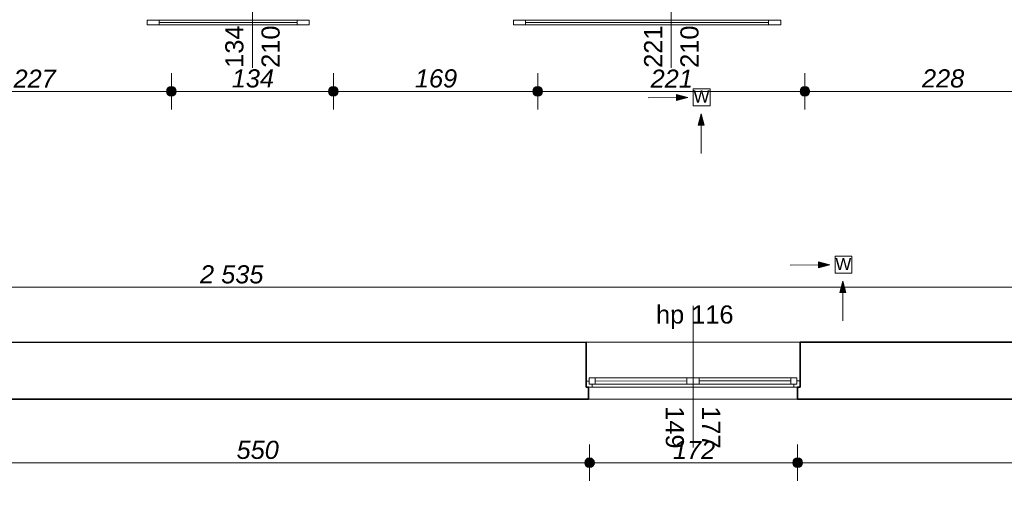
# Model space of a CAD drawing. Header units: millimetres. Extents: x -13944 to 84772, y -78836 to -35317.
# Tile 17 of 85: x 13473 to 21618, y -67620 to -63615. Entities that reach past the tile are written whole.
import ezdxf

# ---------------------------------------------------------------- set-up
doc = ezdxf.new("R2010")
doc.units = ezdxf.units.MM
doc.header["$MEASUREMENT"] = 0
for name, color, linetype, lineweight in [('Drzwi ArchiCAD_Nr_pióra__1', 7, 'Continuous', 0), ('Instalacje - Went_Klim_Nr_pióra__42', 150, 'Continuous', 13), ('Konstrukcja - Stropy_Nr_pióra__1', 7, 'Continuous', 0), ('Konstrukcja - Ściany zew_Nr_pióra__6', 7, 'Continuous', 35), ('Okna ArchiCADa_Nr_pióra__1', 7, 'Continuous', 0), ('Wymiarowanie - Ogólne_Nr_pióra__82', 114, 'Continuous', 13), ('Znaczniki drzwi ArchiCADa_Nr_pióra__1', 7, 'Continuous', 0), ('Znaczniki drzwi ArchiCADa_Nr_pióra__7', 7, 'Continuous', 70), ('Znaczniki okien ArchiCADa_Nr_pióra__1', 7, 'Continuous', 0), ('Znaczniki okien ArchiCADa_Nr_pióra__7', 7, 'Continuous', 70)]:
    doc.layers.add(name, color=color, linetype=linetype, lineweight=lineweight)
doc.layers.add('Wymiarowanie - Ogólne', color=7, linetype='Continuous')
doc.styles.add('GENERATED_STYLE_1', font='txt')
doc.styles.add('GENERATED_STYLE_3', font='txt')
doc.dimstyles.new('GENERATED_STYLE__2', dxfattribs={"dimtxt": 150, "dimasz": 152, "dimexe": 0.18, "dimexo": 0, "dimgap": 0.09, "dimtad": 1, "dimtih": 1, "dimtoh": 1, "dimlfac": 0.1, "dimzin": 0, "dimdsep": 46, "dimtxsty": 'GENERATED_STYLE_3', "dimblk": 'ARROWHEAD_11', "dimblk1": 'ARROWHEAD_11', "dimblk2": 'ARROWHEAD_11', "dimcen": 0.09, "dimclrd": 114, "dimclre": 114, "dimclrt": 114, "dimazin": 0, "dimtfac": 1, "dimtdec": 4, "dimtmove": 0, "dimatfit": 3, "dimfxl": 1, "dimtolj": 1, "dimtzin": 0, "dimarcsym": 0})

# ---------------------------------------------------------------- blocks, each defined once
blk = doc.blocks.new('*D104')
at = {"layer": 'Wymiarowanie - Ogólne_Nr_pióra__82', "linetype": 'Continuous'}
for points in [[(12728.1, -67277.5), (12725, -67262.1), (12716.4, -67249.2), (12703.4, -67240.5), (12688.1, -67237.5), (12672.8, -67240.5), (12659.8, -67249.2), (12651.1, -67262.1), (12648.1, -67277.5), (12651.1, -67292.8), (12659.8, -67305.7), (12672.8, -67314.4), (12688.1, -67317.5), (12703.4, -67314.4), (12716.4, -67305.7), (12725, -67292.8)], [(18227, -67276.8), (18224, -67261.5), (18215.3, -67248.5), (18202.3, -67239.9), (18187, -67236.8), (18171.7, -67239.9), (18158.7, -67248.5), (18150.1, -67261.5), (18147, -67276.8), (18150.1, -67292.1), (18158.7, -67305.1), (18171.7, -67313.8), (18187, -67316.8), (18202.3, -67313.8), (18215.3, -67305.1), (18224, -67292.1)]]:
    blk.add_hatch(color=256, dxfattribs=at).paths.add_polyline_path(points)
for p, q in [((12688.1, -67237.5), (12688.1, -67127.5)), ((12728.1, -67277.4), (18147, -67276.8)), ((12688.1, -67427.5), (12688.1, -67317.5))]:
    blk.add_line(p, q, dxfattribs=at)
at = {"layer": 'Wymiarowanie - Ogólne_Nr_pióra__82', "insert": (15266.8, -67247.2), "char_height": 150, "attachment_point": 7, "rotation": 0.00665, "style": 'GENERATED_STYLE_3'}
blk.add_mtext('\\A1;{\\fArial|b0|i1|c238|p38;550}', dxfattribs=at)
blk = doc.blocks.new('ARROWHEAD_11')
at = {"color": 0, "linetype": 'Continuous', "lineweight": 0}
blk.add_line((0, 0), (-1, 0), dxfattribs=at)
at = {"color": 0, "linetype": 'Continuous', "lineweight": 0, "const_width": 0.25, "flags": 128}
blk.add_lwpolyline([(-0.125, 0, 1), (0.125, 0, 1)], format="xyb", close=True, dxfattribs=at)
blk = doc.blocks.new('*D105')
at = {"layer": 'Wymiarowanie - Ogólne_Nr_pióra__82', "linetype": 'Continuous'}
for points in [[(18227, -67276.8), (18224, -67261.5), (18215.3, -67248.5), (18202.3, -67239.9), (18187, -67236.8), (18171.7, -67239.9), (18158.7, -67248.5), (18150.1, -67261.5), (18147, -67276.8), (18150.1, -67292.1), (18158.7, -67305.1), (18171.7, -67313.8), (18187, -67316.8), (18202.3, -67313.8), (18215.3, -67305.1), (18224, -67292.1)], [(19948.1, -67276.6), (19945, -67261.3), (19936.4, -67248.3), (19923.4, -67239.7), (19908.1, -67236.6), (19892.8, -67239.7), (19879.8, -67248.3), (19871.1, -67261.3), (19868.1, -67276.6), (19871.1, -67291.9), (19879.8, -67304.9), (19892.8, -67313.6), (19908.1, -67316.6), (19923.4, -67313.6), (19936.4, -67304.9), (19945, -67291.9)]]:
    blk.add_hatch(color=256, dxfattribs=at).paths.add_polyline_path(points)
for p, q in [((18187, -67236.8), (18187, -67126.8)), ((18227, -67276.8), (19868.1, -67276.6)), ((18187, -67426.8), (18187, -67316.8))]:
    blk.add_line(p, q, dxfattribs=at)
blk.add_circle((18187, -67276.8), 40, dxfattribs=at)
at = {"layer": 'Wymiarowanie - Ogólne_Nr_pióra__82', "insert": (18876.8, -67246.7), "char_height": 150, "attachment_point": 7, "rotation": 0.00665, "style": 'GENERATED_STYLE_3'}
blk.add_mtext('\\A1;{\\fArial|b0|i1|c238|p38;172}', dxfattribs=at)
blk = doc.blocks.new('*D106')
at = {"layer": 'Wymiarowanie - Ogólne_Nr_pióra__82', "linetype": 'Continuous'}
for points in [[(19948.1, -67276.6), (19945, -67261.3), (19936.4, -67248.3), (19923.4, -67239.7), (19908.1, -67236.6), (19892.8, -67239.7), (19879.8, -67248.3), (19871.1, -67261.3), (19868.1, -67276.6), (19871.1, -67291.9), (19879.8, -67304.9), (19892.8, -67313.6), (19908.1, -67316.6), (19923.4, -67313.6), (19936.4, -67304.9), (19945, -67291.9)], [(28458.1, -67275.6), (28455, -67260.3), (28446.4, -67247.3), (28433.4, -67238.7), (28418.1, -67235.6), (28402.8, -67238.7), (28389.8, -67247.3), (28381.1, -67260.3), (28378.1, -67275.6), (28381.1, -67290.9), (28389.8, -67303.9), (28402.8, -67312.6), (28418.1, -67315.6), (28433.4, -67312.6), (28446.4, -67303.9), (28455, -67290.9)]]:
    blk.add_hatch(color=256, dxfattribs=at).paths.add_polyline_path(points)
for p, q in [((19908.1, -67236.6), (19908.1, -67126.6)), ((28418.1, -67235.6), (28418.1, -67125.6)), ((19948.1, -67276.6), (28378.1, -67275.6)), ((28458.1, -67275.6), (28498.1, -67275.6)), ((19908.1, -67426.6), (19908.1, -67316.6)), ((28418.1, -67425.6), (28418.1, -67315.6))]:
    blk.add_line(p, q, dxfattribs=at)
for centre in [(19908.1, -67276.6), (28418.1, -67275.6)]:
    blk.add_circle(centre, 40, dxfattribs=at)
at = {"layer": 'Wymiarowanie - Ogólne_Nr_pióra__82', "insert": (23992.3, -67246.1), "char_height": 150, "attachment_point": 7, "rotation": 0.00665, "style": 'GENERATED_STYLE_3'}
blk.add_mtext('\\A1;{\\fArial|b0|i1|c238|p38;851}', dxfattribs=at)
blk = doc.blocks.new('*D203')
at = {"layer": 'Wymiarowanie - Ogólne_Nr_pióra__82', "linetype": 'Continuous'}
for points in [[(12498, -64207.6), (12495, -64192.3), (12486.3, -64179.3), (12473.3, -64170.6), (12458, -64167.6), (12442.7, -64170.6), (12429.7, -64179.3), (12421.1, -64192.3), (12418, -64207.6), (12421.1, -64222.9), (12429.7, -64235.9), (12442.7, -64244.5), (12458, -64247.6), (12473.3, -64244.5), (12486.3, -64235.9), (12495, -64222.9)], [(14768, -64207.6), (14765, -64192.3), (14756.3, -64179.3), (14743.3, -64170.6), (14728, -64167.6), (14712.7, -64170.6), (14699.7, -64179.3), (14691.1, -64192.3), (14688, -64207.6), (14691.1, -64222.9), (14699.7, -64235.9), (14712.7, -64244.5), (14728, -64247.6), (14743.3, -64244.5), (14756.3, -64235.9), (14765, -64222.9)]]:
    blk.add_hatch(color=256, dxfattribs=at).paths.add_polyline_path(points)
for p, q in [((12458, -64167.6), (12458, -64057.6)), ((14728, -64167.6), (14728, -64057.6)), ((12458, -64357.6), (12458, -64247.6)), ((12498, -64207.6), (14688, -64207.6)), ((14728, -64357.6), (14728, -64247.6))]:
    blk.add_line(p, q, dxfattribs=at)
for centre in [(12458, -64207.6), (14728, -64207.6)]:
    blk.add_circle(centre, 40, dxfattribs=at)
at = {"layer": 'Wymiarowanie - Ogólne_Nr_pióra__82', "insert": (13422.3, -64177.6), "char_height": 150, "attachment_point": 7, "style": 'GENERATED_STYLE_3'}
blk.add_mtext('\\A1;{\\fArial|b0|i1|c238|p38;227}', dxfattribs=at)
blk = doc.blocks.new('*D204')
at = {"layer": 'Wymiarowanie - Ogólne_Nr_pióra__82', "linetype": 'Continuous'}
for points in [[(14768, -64207.6), (14765, -64192.3), (14756.3, -64179.3), (14743.3, -64170.6), (14728, -64167.6), (14712.7, -64170.6), (14699.7, -64179.3), (14691.1, -64192.3), (14688, -64207.6), (14691.1, -64222.9), (14699.7, -64235.9), (14712.7, -64244.5), (14728, -64247.6), (14743.3, -64244.5), (14756.3, -64235.9), (14765, -64222.9)], [(16108, -64207.6), (16105, -64192.3), (16096.3, -64179.3), (16083.3, -64170.6), (16068, -64167.6), (16052.7, -64170.6), (16039.7, -64179.3), (16031.1, -64192.3), (16028, -64207.6), (16031.1, -64222.9), (16039.7, -64235.9), (16052.7, -64244.5), (16068, -64247.6), (16083.3, -64244.5), (16096.3, -64235.9), (16105, -64222.9)]]:
    blk.add_hatch(color=256, dxfattribs=at).paths.add_polyline_path(points)
for p, q in [((14728, -64167.6), (14728, -64057.6)), ((16068, -64167.6), (16068, -64057.6)), ((14728, -64357.6), (14728, -64247.6)), ((14768, -64207.6), (16028, -64207.6)), ((16068, -64357.6), (16068, -64247.6))]:
    blk.add_line(p, q, dxfattribs=at)
for centre in [(14728, -64207.6), (16068, -64207.6)]:
    blk.add_circle(centre, 40, dxfattribs=at)
at = {"layer": 'Wymiarowanie - Ogólne_Nr_pióra__82', "insert": (15227.3, -64177.6), "char_height": 150, "attachment_point": 7, "style": 'GENERATED_STYLE_3'}
blk.add_mtext('\\A1;{\\fArial|b0|i1|c238|p38;134}', dxfattribs=at)
blk = doc.blocks.new('*D205')
at = {"layer": 'Wymiarowanie - Ogólne_Nr_pióra__82', "linetype": 'Continuous'}
for points in [[(16108, -64207.6), (16105, -64192.3), (16096.3, -64179.3), (16083.3, -64170.6), (16068, -64167.6), (16052.7, -64170.6), (16039.7, -64179.3), (16031.1, -64192.3), (16028, -64207.6), (16031.1, -64222.9), (16039.7, -64235.9), (16052.7, -64244.5), (16068, -64247.6), (16083.3, -64244.5), (16096.3, -64235.9), (16105, -64222.9)], [(17798, -64207.6), (17795, -64192.3), (17786.3, -64179.3), (17773.3, -64170.6), (17758, -64167.6), (17742.7, -64170.6), (17729.7, -64179.3), (17721.1, -64192.3), (17718, -64207.6), (17721.1, -64222.9), (17729.7, -64235.9), (17742.7, -64244.5), (17758, -64247.6), (17773.3, -64244.5), (17786.3, -64235.9), (17795, -64222.9)]]:
    blk.add_hatch(color=256, dxfattribs=at).paths.add_polyline_path(points)
for p, q in [((16068, -64167.6), (16068, -64057.6)), ((17758, -64167.6), (17758, -64057.6)), ((16068, -64357.6), (16068, -64247.6)), ((16108, -64207.6), (17718, -64207.6)), ((17758, -64357.6), (17758, -64247.6))]:
    blk.add_line(p, q, dxfattribs=at)
for centre in [(16068, -64207.6), (17758, -64207.6)]:
    blk.add_circle(centre, 40, dxfattribs=at)
at = {"layer": 'Wymiarowanie - Ogólne_Nr_pióra__82', "insert": (16742.3, -64177.6), "char_height": 150, "attachment_point": 7, "style": 'GENERATED_STYLE_3'}
blk.add_mtext('\\A1;{\\fArial|b0|i1|c238|p38;169}', dxfattribs=at)
blk = doc.blocks.new('*D206')
at = {"layer": 'Wymiarowanie - Ogólne_Nr_pióra__82', "linetype": 'Continuous'}
for points in [[(17798, -64207.6), (17795, -64192.3), (17786.3, -64179.3), (17773.3, -64170.6), (17758, -64167.6), (17742.7, -64170.6), (17729.7, -64179.3), (17721.1, -64192.3), (17718, -64207.6), (17721.1, -64222.9), (17729.7, -64235.9), (17742.7, -64244.5), (17758, -64247.6), (17773.3, -64244.5), (17786.3, -64235.9), (17795, -64222.9)], [(20008, -64207.6), (20005, -64192.3), (19996.3, -64179.3), (19983.3, -64170.6), (19968, -64167.6), (19952.7, -64170.6), (19939.7, -64179.3), (19931.1, -64192.3), (19928, -64207.6), (19931.1, -64222.9), (19939.7, -64235.9), (19952.7, -64244.5), (19968, -64247.6), (19983.3, -64244.5), (19996.3, -64235.9), (20005, -64222.9)]]:
    blk.add_hatch(color=256, dxfattribs=at).paths.add_polyline_path(points)
for p, q in [((17758, -64167.6), (17758, -64057.6)), ((19968, -64167.6), (19968, -64057.6)), ((17758, -64357.6), (17758, -64247.6)), ((17798, -64207.6), (19928, -64207.6)), ((19968, -64357.6), (19968, -64247.6))]:
    blk.add_line(p, q, dxfattribs=at)
for centre in [(17758, -64207.6), (19968, -64207.6)]:
    blk.add_circle(centre, 40, dxfattribs=at)
at = {"layer": 'Wymiarowanie - Ogólne_Nr_pióra__82', "insert": (18692.3, -64177.6), "char_height": 150, "attachment_point": 7, "style": 'GENERATED_STYLE_3'}
blk.add_mtext('\\A1;{\\fArial|b0|i1|c238|p38;221}', dxfattribs=at)
blk = doc.blocks.new('*D207')
at = {"layer": 'Wymiarowanie - Ogólne_Nr_pióra__82', "linetype": 'Continuous'}
for points in [[(20008, -64207.6), (20005, -64192.3), (19996.3, -64179.3), (19983.3, -64170.6), (19968, -64167.6), (19952.7, -64170.6), (19939.7, -64179.3), (19931.1, -64192.3), (19928, -64207.6), (19931.1, -64222.9), (19939.7, -64235.9), (19952.7, -64244.5), (19968, -64247.6), (19983.3, -64244.5), (19996.3, -64235.9), (20005, -64222.9)], [(22288, -64207.6), (22285, -64192.3), (22276.3, -64179.3), (22263.3, -64170.6), (22248, -64167.6), (22232.7, -64170.6), (22219.7, -64179.3), (22211.1, -64192.3), (22208, -64207.6), (22211.1, -64222.9), (22219.7, -64235.9), (22232.7, -64244.5), (22248, -64247.6), (22263.3, -64244.5), (22276.3, -64235.9), (22285, -64222.9)]]:
    blk.add_hatch(color=256, dxfattribs=at).paths.add_polyline_path(points)
for p, q in [((19968, -64167.6), (19968, -64057.6)), ((22248, -64167.6), (22248, -64057.6)), ((19968, -64357.6), (19968, -64247.6)), ((20008, -64207.6), (22208, -64207.6)), ((22248, -64357.6), (22248, -64247.6))]:
    blk.add_line(p, q, dxfattribs=at)
for centre in [(19968, -64207.6), (22248, -64207.6)]:
    blk.add_circle(centre, 40, dxfattribs=at)
at = {"layer": 'Wymiarowanie - Ogólne_Nr_pióra__82', "insert": (20937.3, -64177.6), "char_height": 150, "attachment_point": 7, "style": 'GENERATED_STYLE_3'}
blk.add_mtext('\\A1;{\\fArial|b0|i1|c238|p38;228}', dxfattribs=at)
blk = doc.blocks.new('*D210')
at = {"layer": 'Wymiarowanie - Ogólne_Nr_pióra__82', "linetype": 'Continuous'}
for points in [[(2584.5, -65828.3), (2581.5, -65813), (2572.8, -65800), (2559.9, -65791.3), (2544.5, -65788.3), (2529.2, -65791.3), (2516.3, -65800), (2507.6, -65813), (2504.5, -65828.3), (2507.6, -65843.6), (2516.3, -65856.6), (2529.2, -65865.2), (2544.5, -65868.3), (2559.9, -65865.2), (2572.8, -65856.6), (2581.5, -65843.6)], [(27938, -65825.3), (27934.9, -65810), (27926.2, -65797), (27913.3, -65788.4), (27898, -65785.3), (27882.7, -65788.4), (27869.7, -65797), (27861, -65810), (27858, -65825.3), (27861, -65840.6), (27869.7, -65853.6), (27882.7, -65862.3), (27898, -65865.3), (27913.3, -65862.3), (27926.2, -65853.6), (27934.9, -65840.6)]]:
    blk.add_hatch(color=256, dxfattribs=at).paths.add_polyline_path(points)
for p, q in [((2544.5, -65788.3), (2544.5, -65678.3)), ((27898, -65785.3), (27897.9, -65675.3)), ((2464.5, -65828.3), (2504.5, -65828.3)), ((2544.6, -65978.3), (2544.5, -65868.3)), ((2584.5, -65828.3), (27858, -65825.3)), ((27898, -65975.3), (27898, -65865.3)), ((27938, -65825.3), (27978, -65825.3))]:
    blk.add_line(p, q, dxfattribs=at)
for centre in [(2544.5, -65828.3), (27898, -65825.3)]:
    blk.add_circle(centre, 40, dxfattribs=at)
at = {"layer": 'Wymiarowanie - Ogólne_Nr_pióra__82', "insert": (14964.8, -65796.8), "char_height": 150, "attachment_point": 7, "rotation": 0.00665, "style": 'GENERATED_STYLE_3'}
blk.add_mtext('\\A1;{\\fArial|b0|i1|c238|p38;2 535}', dxfattribs=at)

msp = doc.modelspace()

# ---------------------------------------------------------------- hatches: boundary and pattern name
at = {"layer": 'Instalacje - Went_Klim_Nr_pióra__42', "linetype": 'Continuous'}
for points in [[(18999.675, -64257.274), (18906.131, -64233.198), (18906.626, -64283.196)], [(19109.387, -64393.074), (19084.387, -64486.376), (19134.387, -64486.376)], [(20173.395, -65640.686), (20079.851, -65616.611), (20080.345, -65666.609)], [(20283.106, -65776.487), (20258.106, -65869.789), (20308.106, -65869.789)]]:
    msp.add_hatch(color=256, dxfattribs=at).paths.add_polyline_path(points)

# ---------------------------------------------------------------- linework, layer by layer
at = {"layer": 'Drzwi ArchiCAD_Nr_pióra__1', "linetype": 'Continuous'}
for p, q in [((14528.016, -63617.955), (14628.016, -63617.955)), ((14528.016, -63657.955), (14528.016, -63617.955)), ((14628.016, -63657.955), (14528.016, -63657.955)), ((14628.016, -63617.955), (15768.016, -63617.955)), ((14628.016, -63637.955), (14628.016, -63617.955)), ((14628.016, -63617.955), (14628.016, -63657.955)), ((14628.016, -63637.955), (15768.016, -63637.955)), ((14628.016, -63657.955), (14628.016, -63637.955)), ((15768.016, -63637.955), (14628.016, -63637.955)), ((15768.016, -63637.955), (14628.016, -63637.955)), ((15768.016, -63657.955), (14628.016, -63657.955)), ((15768.016, -63617.955), (15768.016, -63637.955)), ((15768.016, -63657.955), (15768.016, -63617.955)), ((15768.016, -63617.955), (15868.016, -63617.955)), ((15768.016, -63637.955), (15768.016, -63657.955)), ((15868.016, -63657.955), (15768.016, -63657.955)), ((15868.016, -63617.955), (15868.016, -63657.955)), ((17558.016, -63617.955), (17658.016, -63617.955)), ((17558.016, -63657.955), (17558.016, -63617.955)), ((17658.016, -63657.955), (17558.016, -63657.955)), ((17658.016, -63617.955), (19668.016, -63617.955)), ((17658.016, -63637.955), (17658.016, -63617.955)), ((17658.016, -63617.955), (17658.016, -63657.955)), ((17658.016, -63637.955), (19668.016, -63637.955)), ((17658.016, -63657.955), (17658.016, -63637.955)), ((19668.016, -63637.955), (17658.016, -63637.955)), ((19668.016, -63637.955), (17658.016, -63637.955)), ((19668.016, -63657.955), (17658.016, -63657.955)), ((19668.016, -63617.955), (19668.016, -63637.955)), ((19668.016, -63657.955), (19668.016, -63617.955)), ((19668.016, -63617.955), (19768.016, -63617.955)), ((19668.016, -63637.955), (19668.016, -63657.955)), ((19768.016, -63657.955), (19668.016, -63657.955)), ((19768.016, -63617.955), (19768.016, -63657.955))]:
    msp.add_line(p, q, dxfattribs=at)
at = {"layer": 'Instalacje - Went_Klim_Nr_pióra__42', "linetype": 'Continuous'}
for p, q in [((18671.999, -64260.517), (18906.379, -64258.197)), ((18999.675, -64257.274), (18906.131, -64233.198)), ((18906.626, -64283.196), (18906.131, -64233.198)), ((18999.675, -64257.274), (18906.626, -64283.196)), ((19044.015, -64186.107), (19184.015, -64186.107)), ((19044.015, -64326.107), (19044.015, -64186.107)), ((19184.015, -64186.107), (19184.015, -64326.107)), ((19184.015, -64326.107), (19044.015, -64326.107)), ((19109.387, -64393.074), (19084.387, -64486.376)), ((19109.387, -64393.074), (19134.387, -64486.376)), ((19134.387, -64486.376), (19084.387, -64486.376)), ((19109.387, -64720.766), (19109.387, -64486.376)), ((19845.719, -65643.93), (20080.098, -65641.61)), ((20173.395, -65640.686), (20079.851, -65616.611)), ((20080.345, -65666.609), (20079.851, -65616.611)), ((20173.395, -65640.686), (20080.345, -65666.609)), ((20217.735, -65569.52), (20357.735, -65569.52)), ((20217.735, -65709.52), (20217.735, -65569.52)), ((20357.735, -65569.52), (20357.735, -65709.52)), ((20357.735, -65709.52), (20217.735, -65709.52)), ((20283.106, -65776.487), (20258.106, -65869.789)), ((20283.106, -65776.487), (20308.106, -65869.789)), ((20308.106, -65869.789), (20258.106, -65869.789)), ((20283.106, -66104.179), (20283.106, -65869.789))]:
    msp.add_line(p, q, dxfattribs=at)
at = {"layer": 'Konstrukcja - Stropy_Nr_pióra__1', "linetype": 'Continuous', "flags": 128}
for points in [[(2164.596, -62391.747), (2164.596, -66752.955), (28418.016, -66749.91), (28418.016, -62684.566), (51525.096, -62684.566), (55044.372, -65629.384), (57269.596, -65629.126), (57269.596, -65629.384), (60264.596, -65629.384), (60264.596, -59579.384), (37951.507, -40862.978), (28294.596, -40862.978), (28294.596, -47992.978), (2164.596, -47992.978), (2164.596, -58010.641)], [(2164.596, -66752.955), (2164.596, -76044.91), (6159.596, -76044.91), (6159.041, -71572.176), (27734.596, -71572.176), (27734.596, -70122.176), (29924.596, -70122.176), (29924.596, -64338.978), (48317.016, -64338.978), (52953.596, -68219.724), (52953.596, -70122.176), (57269.596, -70122.176), (57269.596, -65629.384), (55044.372, -65629.384), (51526.196, -62685.486), (48316.127, -62681.583), (28417.544, -62683.891), (28418.016, -66749.91)]]:
    msp.add_lwpolyline(points, close=True, dxfattribs=at)
at = {"layer": 'Konstrukcja - Ściany zew_Nr_pióra__6', "linetype": 'Continuous'}
for p, q in [((18157.998, -66601.1), (18157.961, -66281.1)), ((19927.998, -66600.895), (19927.961, -66280.895)), ((18158.004, -66651.1), (18157.998, -66601.1)), ((19928.004, -66650.895), (19927.998, -66600.895)), ((18178.004, -66651.098), (18158.004, -66651.1)), ((18178.016, -66751.098), (18178.004, -66651.098)), ((19908.004, -66650.897), (19928.004, -66650.895)), ((19908.016, -66750.897), (19908.004, -66650.897))]:
    msp.add_line(p, q, dxfattribs=at)
at = {"layer": 'Konstrukcja - Ściany zew_Nr_pióra__6', "linetype": 'Continuous', "flags": 128}
for points in [[(18157.961, -66281.1), (12707.961, -66281.732)], [(27898.016, -66279.97), (19927.961, -66280.895)], [(12688.016, -66751.734), (18178.016, -66751.098)], [(19908.016, -66750.897), (28418.016, -66749.91)]]:
    msp.add_lwpolyline(points, dxfattribs=at)
at = {"layer": 'Okna ArchiCADa_Nr_pióra__1', "linetype": 'Continuous'}
for p, q in [((19927.961, -66280.895), (18157.961, -66281.1)), ((18182.998, -66601.097), (18157.998, -66601.1)), ((18158.004, -66651.1), (18157.998, -66601.1)), ((18232.995, -66576.091), (18182.995, -66576.097)), ((18182.995, -66576.097), (18183.001, -66626.097)), ((18183.001, -66626.097), (18182.998, -66601.097)), ((18183.001, -66626.097), (18233.001, -66626.091)), ((18208.001, -66626.094), (18183.001, -66626.097)), ((18208.004, -66651.094), (18208.001, -66626.094)), ((18992.995, -66576.003), (18232.995, -66576.091)), ((18992.995, -66576.003), (18232.995, -66576.091)), ((18233.001, -66626.091), (18232.995, -66576.091)), ((18992.998, -66601.003), (18232.998, -66601.091)), ((18233.001, -66626.091), (18993.001, -66626.003)), ((19042.995, -66575.997), (18992.995, -66576.003)), ((18992.995, -66576.003), (18993.001, -66626.003)), ((18993.001, -66626.003), (19043.001, -66625.997)), ((19092.995, -66575.991), (19042.995, -66575.997)), ((19042.995, -66575.997), (19043.001, -66625.997)), ((19043.001, -66625.997), (19042.995, -66575.997)), ((19043.001, -66625.997), (19093.001, -66625.991)), ((19852.995, -66575.903), (19092.995, -66575.991)), ((19852.995, -66575.903), (19092.995, -66575.991)), ((19093.001, -66625.991), (19092.995, -66575.991)), ((19852.998, -66600.903), (19092.998, -66600.991)), ((19093.001, -66625.991), (19853.001, -66625.903)), ((19902.995, -66575.897), (19852.995, -66575.903)), ((19852.995, -66575.903), (19853.001, -66625.903)), ((19853.001, -66625.903), (19903.001, -66625.897)), ((19903.001, -66625.897), (19878.001, -66625.9)), ((19878.001, -66625.9), (19878.004, -66650.9)), ((19903.001, -66625.897), (19902.995, -66575.897)), ((19927.998, -66600.895), (19902.998, -66600.897)), ((19902.998, -66600.897), (19903.001, -66625.897)), ((19928.004, -66650.895), (19927.998, -66600.895)), ((18158.004, -66651.1), (18208.004, -66651.094)), ((18178.004, -66651.098), (18158.004, -66651.1)), ((18208.004, -66651.094), (19043.004, -66650.997)), ((19043.004, -66650.997), (19878.004, -66650.9)), ((19878.004, -66650.9), (19928.004, -66650.895)), ((19908.004, -66650.897), (19928.004, -66650.895)), ((19908.016, -66750.897), (18178.016, -66751.098))]:
    msp.add_line(p, q, dxfattribs=at)
at = {"layer": 'Znaczniki drzwi ArchiCADa_Nr_pióra__1', "linetype": 'Continuous'}
for p, q in [((15398.016, -64012.955), (15398.016, -63492.955)), ((18863.016, -64012.955), (18863.016, -63492.955))]:
    msp.add_line(p, q, dxfattribs=at)
at = {"layer": 'Znaczniki okien ArchiCADa_Nr_pióra__1', "linetype": 'Continuous'}
msp.add_line((19043.062, -67150.997), (19042.926, -65980.997), dxfattribs=at)

# ---------------------------------------------------------------- texts
at = {"layer": 'Instalacje - Went_Klim_Nr_pióra__42', "linetype": 'Continuous', "char_height": 100, "attachment_point": 6, "style": 'GENERATED_STYLE_1'}
for insert in [(19178.929, -64250.393), (20352.649, -65633.806)]:
    msp.add_mtext('\\A1;{\\fArial|b0|i0|c238|p38;W}', dxfattribs=dict(at, insert=insert))
at = {"layer": 'Znaczniki drzwi ArchiCADa_Nr_pióra__7', "char_height": 150, "attachment_point": 7, "rotation": 90, "style": 'GENERATED_STYLE_1'}
for s, insert in [('\\A1;{\\fArial|b0|i0|c238|p38;134}', (15325.587, -64012.955)), ('\\A1;{\\fArial|b0|i0|c238|p38;210}', (15625.484, -64012.955)), ('\\A1;{\\fArial|b0|i0|c238|p38;221}', (18788.015, -64012.955)), ('\\A1;{\\fArial|b0|i0|c238|p38;210}', (19090.484, -64012.955))]:
    msp.add_mtext(s, dxfattribs=dict(at, insert=insert))
at = {"layer": 'Znaczniki okien ArchiCADa_Nr_pióra__7', "char_height": 150, "attachment_point": 7, "style": 'GENERATED_STYLE_1'}
for s, insert, rotation in [('\\A1;{\\fArial|b0|i0|c238|p38;hp 116}', (18737.12, -66171.867), 0.0066453), ('\\A1;{\\fArial|b0|i0|c238|p38;149}', (18815.554, -66809.537), 270.0066453), ('\\A1;{\\fArial|b0|i0|c238|p38;177}', (19118.023, -66809.502), 270.0066453)]:
    msp.add_mtext(s, dxfattribs=dict(at, insert=insert, rotation=rotation))

# ---------------------------------------------------------------- dimensions: what is measured, and where the dimension line sits
at = {"layer": 'Wymiarowanie - Ogólne', "color": 114, "linetype": 'Continuous', "lineweight": 13}
for base, p1, p2, picture, middle in [((22248.016, -64207.58), (19968.016, -63768.529), (22248.016, -63648.529), '*D207', (21108.016, -64102.579)), ((14728.016, -64207.58), (12458.016, -63768.529), (14728.016, -63768.529), '*D203', (13593.016, -64102.579)), ((16068.016, -64207.58), (14728.016, -63768.529), (16068.016, -63768.529), '*D204', (15398.016, -64102.579)), ((17758.016, -64207.58), (16068.016, -63768.529), (17758.016, -63768.529), '*D205', (16913.016, -64102.579)), ((19968.016, -64207.58), (17758.016, -63768.529), (19968.016, -63768.529), '*D206', (18863.016, -64102.579))]:
    dim = msp.add_linear_dim(base=base, p1=p1, p2=p2, dimstyle='GENERATED_STYLE__2', dxfattribs=at)
    dim.commit()
    dim.dimension.update_dxf_attribs({"geometry": picture, "text_midpoint": middle, "dimtype": 160})
for base, p1, p2, text, picture, middle in [((27897.963, -65825.326), (2544.596, -66282.911), (27898.016, -66279.97), '2 535', '*D210', (15221.241, -65721.796)), ((18187.029, -67276.812), (12688.016, -66751.734), (18186.968, -66751.096), '550', '*D104', (15437.541, -67172.131)), ((19908.077, -67276.613), (18186.968, -66751.096), (19908.016, -66750.897), '172', '*D105', (19047.541, -67171.713))]:
    dim = msp.add_linear_dim(base=base, p1=p1, p2=p2, angle=0.0066453, text=text, dimstyle='GENERATED_STYLE__2', dxfattribs=at)
    dim.commit()
    dim.dimension.update_dxf_attribs({"geometry": picture, "text_midpoint": middle, "dimtype": 160, "text_rotation": 0.0066453})
dim = msp.add_linear_dim(base=(28418.077, -67275.626), p1=(19908.016, -66750.897), p2=(28418.016, -66749.91), angle=0.0066453, dimstyle='GENERATED_STYLE__2', dxfattribs=at)
dim.commit()
dim.dimension.update_dxf_attribs({"geometry": '*D106', "text_midpoint": (24163.065, -67171.119), "dimtype": 160, "text_rotation": 0.0066453})

doc.saveas('drawing.dxf')
